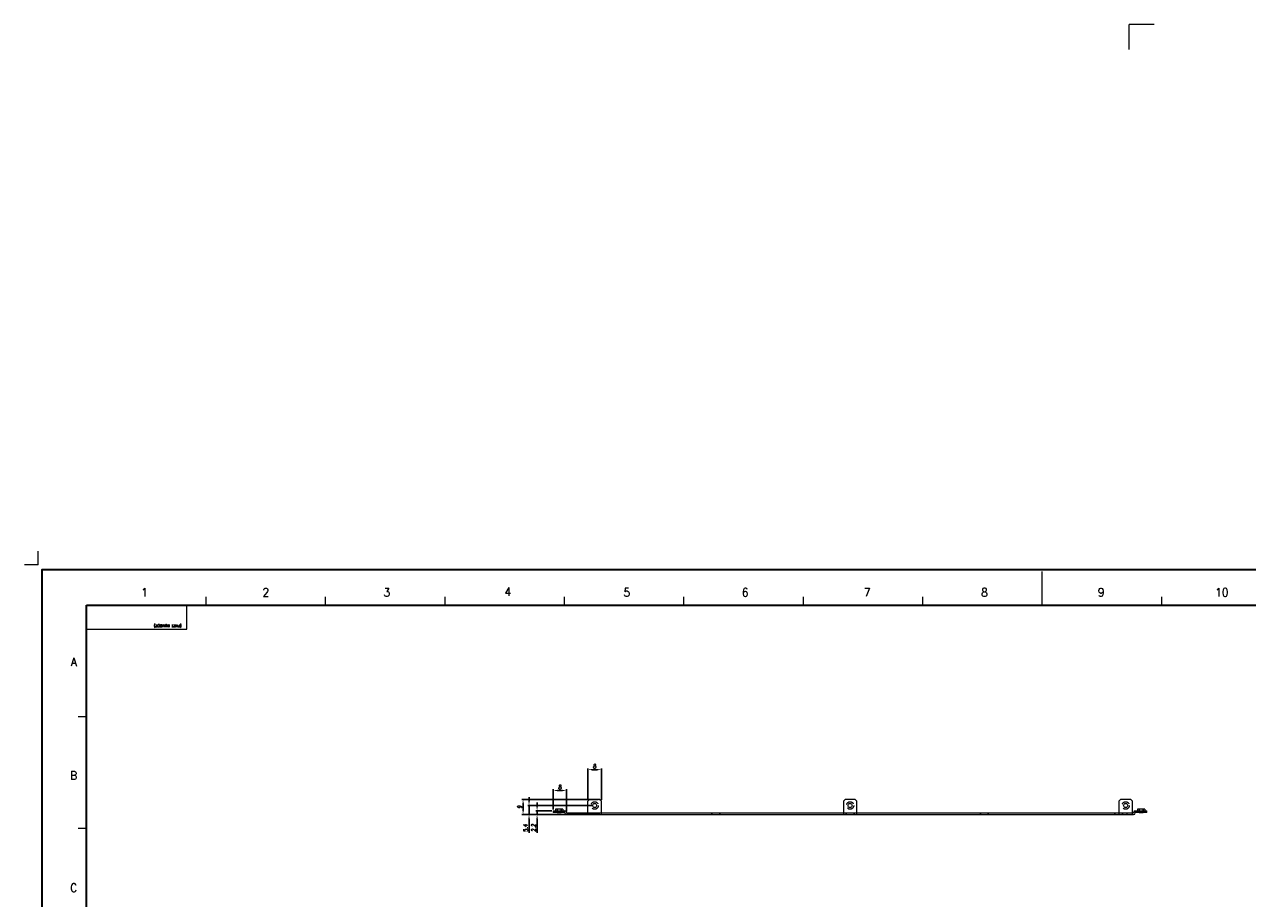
# Model space of a CAD drawing. Header units: millimetres. Extents: x 4497 to 11741, y 5958 to 12619.
# Tile 127 of 256: x 6057 to 6786, y 8242 to 8763. Entities that reach past the tile are written whole.
import ezdxf
from ezdxf.enums import TextEntityAlignment as Align

# ---------------------------------------------------------------- set-up
doc = ezdxf.new("R2010")
doc.units = ezdxf.units.MM
doc.header["$LTSCALE"] = 0.8
doc.header["$PDMODE"] = 3
doc.header["$PDSIZE"] = 0.3125
doc.linetypes.add('CENTER', pattern=[50.8, 31.75, -6.35, 6.35, -6.35])
doc.linetypes.add('HIDDEN', pattern=[9.525, 6.35, -3.175])
doc.layers.get('0').update_dxf_attribs({"linetype": 'CONTINUOUS', "lineweight": 0})
doc.layers.get('Defpoints').update_dxf_attribs({"linetype": 'CONTINUOUS', "lineweight": 0})
for name, color, linetype, lineweight in [('1', 2, 'CENTER', 0), ('2', 3, 'CONTINUOUS', 0), ('3', 5, 'HIDDEN', 0)]:
    doc.layers.add(name, color=color, linetype=linetype, lineweight=lineweight)
doc.styles.get("Standard").update_dxf_attribs({"font": 'romans.shx', "width": 0.8, "oblique": 5, "bigfont": 'whgtxt.shx'})
doc.dimstyles.get("Standard").update_dxf_attribs({"dimtxt": 2.5, "dimasz": 2.5, "dimexe": 0.8, "dimexo": 0.8, "dimgap": 0.8, "dimtad": 1, "dimdsep": 46, "dimtxsty": 'Standard', "dimcen": 0, "dimclrd": 3, "dimclre": 3, "dimclrt": 3, "dimazin": 0, "dimtp": 0.001, "dimtm": 0.001, "dimtfac": 1, "dimtmove": 0, "dimatfit": 3, "dimfxl": 0, "dimtolj": 1, "dimarcsym": 0})

# ---------------------------------------------------------------- blocks, each defined once
blk = doc.blocks.new('*D582')
at = {"layer": '2', "color": 3, "lineweight": -2}
for p, q in [((6362.45, 8297.02), (6362.45, 8299.52)), ((6371.25, 8294.52), (6361.65, 8294.52)), ((6379.25, 8292.32), (6361.65, 8292.32)), ((6362.45, 8294.52), (6362.45, 8292.32)), ((6362.45, 8289.82), (6362.45, 8281.45))]:
    blk.add_line(p, q, dxfattribs=at)
at = {"layer": '2', "color": 3}
for points in [[(6362.03, 8297.02), (6362.87, 8297.02), (6362.45, 8294.52)], [(6362.03, 8289.82), (6362.87, 8289.82), (6362.45, 8292.32)]]:
    blk.add_solid(points, dxfattribs=at)
at = {"layer": 'Defpoints', "color": 0}
for p in [(6362.45, 8292.32), (6372.05, 8294.52), (6380.05, 8292.32)]:
    blk.add_point(p, dxfattribs=at)
at = {"layer": '2', "color": 3, "insert": (6360.4, 8284.38), "char_height": 2.5, "attachment_point": 5, "rotation": 90}
blk.add_mtext('\\A1;2.2', dxfattribs=at)
blk = doc.blocks.new('*D583')
at = {"layer": '2', "color": 3, "lineweight": -2}
for p, q in [((6372.05, 8295.32), (6372.05, 8307.43)), ((6374.55, 8306.63), (6377.55, 8306.63)), ((6380.05, 8294.12), (6380.05, 8307.43))]:
    blk.add_line(p, q, dxfattribs=at)
at = {"layer": '2', "color": 3}
for points in [[(6374.55, 8307.05), (6374.55, 8306.22), (6372.05, 8306.63)], [(6377.55, 8307.05), (6377.55, 8306.22), (6380.05, 8306.63)]]:
    blk.add_solid(points, dxfattribs=at)
at = {"layer": 'Defpoints', "color": 0}
for p in [(6380.05, 8306.63), (6372.05, 8294.52), (6380.05, 8293.32)]:
    blk.add_point(p, dxfattribs=at)
at = {"layer": '2', "color": 3, "insert": (6376.05, 8308.68), "char_height": 2.5, "attachment_point": 5}
blk.add_mtext('\\A1;8', dxfattribs=at)
blk = doc.blocks.new('*D584')
at = {"layer": '2', "color": 3, "lineweight": -2}
for p, q in [((6392.75, 8301.12), (6392.75, 8319.87)), ((6395.25, 8319.07), (6398.25, 8319.07)), ((6400.75, 8301.12), (6400.75, 8319.87))]:
    blk.add_line(p, q, dxfattribs=at)
at = {"layer": '2', "color": 3}
for points in [[(6395.25, 8319.49), (6395.25, 8318.66), (6392.75, 8319.07)], [(6398.25, 8319.49), (6398.25, 8318.66), (6400.75, 8319.07)]]:
    blk.add_solid(points, dxfattribs=at)
at = {"layer": 'Defpoints', "color": 0}
for p in [(6400.75, 8319.07), (6392.75, 8300.32), (6400.75, 8300.32)]:
    blk.add_point(p, dxfattribs=at)
at = {"layer": '2', "color": 3, "insert": (6396.75, 8321.12), "char_height": 2.5, "attachment_point": 5}
blk.add_mtext('\\A1;8', dxfattribs=at)
blk = doc.blocks.new('*D585')
at = {"layer": '2', "color": 3, "lineweight": -2}
for p, q in [((6398.95, 8301.32), (6353.3, 8301.32)), ((6354.1, 8298.82), (6354.1, 8294.82)), ((6399.95, 8292.32), (6353.3, 8292.32))]:
    blk.add_line(p, q, dxfattribs=at)
at = {"layer": '2', "color": 3}
for points in [[(6353.69, 8298.82), (6354.52, 8298.82), (6354.1, 8301.32)], [(6353.69, 8294.82), (6354.52, 8294.82), (6354.1, 8292.32)]]:
    blk.add_solid(points, dxfattribs=at)
at = {"layer": 'Defpoints', "color": 0}
for p in [(6399.75, 8301.32), (6354.1, 8292.32), (6400.75, 8292.32)]:
    blk.add_point(p, dxfattribs=at)
at = {"layer": '2', "color": 3, "insert": (6352.05, 8296.82), "char_height": 2.5, "attachment_point": 5, "rotation": 90}
blk.add_mtext('\\A1;9', dxfattribs=at)
blk = doc.blocks.new('*D586')
at = {"layer": '2', "color": 3, "lineweight": -2}
for p, q in [((6357.65, 8300.22), (6357.65, 8302.72)), ((6395.95, 8297.72), (6356.85, 8297.72)), ((6379.25, 8292.32), (6356.85, 8292.32)), ((6357.65, 8297.72), (6357.65, 8292.32)), ((6357.65, 8289.82), (6357.65, 8281.4))]:
    blk.add_line(p, q, dxfattribs=at)
at = {"layer": '2', "color": 3}
for points in [[(6357.23, 8300.22), (6358.06, 8300.22), (6357.65, 8297.72)], [(6357.23, 8289.82), (6358.06, 8289.82), (6357.65, 8292.32)]]:
    blk.add_solid(points, dxfattribs=at)
at = {"layer": 'Defpoints', "color": 0}
for p in [(6357.65, 8292.32), (6380.05, 8292.32), (6396.75, 8297.72)]:
    blk.add_point(p, dxfattribs=at)
at = {"layer": '2', "color": 3, "insert": (6355.6, 8284.36), "char_height": 2.5, "attachment_point": 5, "rotation": 90}
blk.add_mtext('\\A1;5.4', dxfattribs=at)

msp = doc.modelspace()

# ---------------------------------------------------------------- linework, layer by layer
at = {"color": 7, "linetype": 'Continuous'}
for p, q in [((6663.666, 8417.228), (6663.666, 8437.15)), ((6165.123, 8417.228), (6165.123, 8422.208)), ((6236.343, 8417.228), (6236.343, 8422.208)), ((6307.564, 8417.228), (6307.564, 8422.208)), ((6378.784, 8417.228), (6378.784, 8422.208)), ((6450.004, 8417.228), (6450.004, 8422.208)), ((6521.225, 8417.228), (6521.225, 8422.208)), ((6592.445, 8417.228), (6592.445, 8422.208)), ((6734.886, 8417.228), (6734.886, 8422.208)), ((6093.902, 8417.228), (6153.668, 8417.228)), ((6093.902, 8402.884), (6093.902, 8417.228)), ((6153.668, 8402.884), (6153.668, 8417.228)), ((6093.902, 8402.884), (6153.668, 8402.884)), ((6088.922, 8350.739), (6093.902, 8350.739)), ((6088.922, 8284.25), (6093.902, 8284.25))]:
    msp.add_line(p, q, dxfattribs=at)
at = {"color": 7, "linetype": 'Continuous', "lineweight": 35}
for p, q in [((6093.902, 8417.228), (7233.429, 8417.228)), ((6093.902, 7619.36), (6093.902, 8417.228))]:
    msp.add_line(p, q, dxfattribs=at)
at = {"linetype": 'Continuous'}
for p, q in [((6393.75, 8301.319), (6392.75, 8300.319)), ((6392.75, 8292.319), (6392.75, 8300.319)), ((6399.75, 8301.319), (6393.75, 8301.319)), ((6400.75, 8300.319), (6399.75, 8301.319)), ((6400.75, 8292.319), (6400.75, 8300.319)), ((6546.05, 8301.319), (6545.05, 8300.319)), ((6545.05, 8300.319), (6545.05, 8292.319)), ((6552.05, 8301.319), (6546.05, 8301.319)), ((6553.05, 8300.319), (6552.05, 8301.319)), ((6553.05, 8292.319), (6553.05, 8300.319)), ((6710.35, 8301.319), (6709.35, 8300.319)), ((6709.35, 8300.319), (6709.35, 8292.319)), ((6716.35, 8301.319), (6710.35, 8301.319)), ((6717.35, 8300.319), (6716.35, 8301.319)), ((6717.35, 8292.319), (6717.35, 8300.319)), ((6372.05, 8294.519), (6372.05, 8293.519)), ((6372.05, 8294.519), (6379.05, 8294.519)), ((6379.05, 8293.519), (6372.05, 8293.519)), ((6373.35, 8295.519), (6373.35, 8294.519)), ((6377.75, 8295.519), (6373.35, 8295.519)), ((6374.05, 8294.519), (6374.05, 8293.519)), ((6377.75, 8295.519), (6377.75, 8294.519)), ((6379.05, 8293.319), (6379.05, 8293.519)), ((6380.05, 8293.519), (6380.05, 8293.319)), ((6380.05, 8293.319), (6718.05, 8293.319)), ((6380.05, 8292.319), (6718.05, 8292.319)), ((6384.05, 8293.319), (6384.05, 8292.319)), ((6718.05, 8293.319), (6718.05, 8293.519)), ((6719.05, 8294.519), (6726.05, 8294.519)), ((6726.05, 8293.519), (6719.05, 8293.519)), ((6719.05, 8293.519), (6719.05, 8293.319)), ((6724.75, 8295.519), (6720.35, 8295.519)), ((6720.35, 8295.519), (6720.35, 8294.519)), ((6724.05, 8293.519), (6724.05, 8294.519)), ((6724.75, 8295.519), (6724.75, 8294.519)), ((6726.05, 8293.519), (6726.05, 8294.519))]:
    msp.add_line(p, q, dxfattribs=at)
at = {"color": 7, "linetype": 'Continuous', "lineweight": 35}
msp.add_lwpolyline([(7255.176, 8438.294), (6067.176, 8438.294), (6067.176, 7598.294), (7255.176, 7598.294)], close=True, dxfattribs=at)
at = {"linetype": 'Continuous'}
for centre in [(6396.75, 8297.719), (6549.05, 8297.719), (6713.35, 8297.719)]:
    msp.add_circle(centre, 1.2, dxfattribs=at)
for centre, start, end in [((6379.05, 8293.519), 0, 90), ((6380.05, 8293.319), 180, 270), ((6719.05, 8293.519), 90, 180), ((6718.05, 8293.319), 270, 0)]:
    msp.add_arc(centre, 1, start, end, dxfattribs=at)
at = {"layer": '1'}
for p, q in [((6730.363, 8763.398), (6715.363, 8763.398)), ((6715.363, 8748.398), (6715.363, 8763.398)), ((6064.941, 8441.209), (6064.941, 8449.328)), ((6064.941, 8441.209), (6056.822, 8441.209))]:
    msp.add_line(p, q, dxfattribs=at)
at = {"layer": '3'}
for p, q in [((6374.35, 8295.519), (6374.35, 8293.519)), ((6374.35, 8295.519), (6374.35, 8293.519)), ((6374.35, 8293.519), (6376.75, 8293.519)), ((6376.75, 8295.519), (6376.75, 8293.519)), ((6376.75, 8293.519), (6376.75, 8295.519)), ((6387.2, 8293.319), (6386.2, 8292.319)), ((6386.55, 8292.319), (6386.55, 8293.319)), ((6390.7, 8293.319), (6391.7, 8292.319)), ((6467.25, 8293.319), (6466.25, 8292.319)), ((6470.75, 8293.319), (6471.75, 8292.319)), ((6547.3, 8293.319), (6546.3, 8292.319)), ((6550.8, 8293.319), (6551.8, 8292.319)), ((6627.35, 8293.319), (6626.35, 8292.319)), ((6630.85, 8293.319), (6631.85, 8292.319)), ((6707.4, 8293.319), (6706.4, 8292.319)), ((6711.9, 8292.319), (6710.9, 8293.319)), ((6711.55, 8293.319), (6711.55, 8292.319)), ((6714.05, 8293.319), (6714.05, 8292.319)), ((6721.35, 8295.519), (6721.35, 8293.519)), ((6721.35, 8295.519), (6721.35, 8293.519)), ((6721.35, 8293.519), (6723.75, 8293.519)), ((6723.75, 8295.519), (6723.75, 8293.519)), ((6723.75, 8293.519), (6723.75, 8295.519))]:
    msp.add_line(p, q, dxfattribs=at)
for centre in [(6396.75, 8297.719), (6549.05, 8297.719), (6713.35, 8297.719)]:
    msp.add_circle(centre, 2.2, dxfattribs=at)

# ---------------------------------------------------------------- texts
at = {"color": 7, "linetype": 'Continuous', "width": 0.933333}
for s, height, p in [('1', 4.98, (6128.392, 8424.796)), ('2', 4.98, (6200.813, 8424.796)), ('3', 4.98, (6272.87, 8424.796)), ('4', 4.98, (6344.926, 8425.16)), ('5', 4.98, (6415.891, 8424.796)), ('6', 4.98, (6486.493, 8424.796)), ('7', 4.98, (6559.277, 8424.796)), ('8', 4.98, (6629.15, 8424.796)), ('9', 4.98, (6698.66, 8424.796)), ('10', 4.9805, (6770.716, 8424.796)), ('A', 4.98, (6086.177, 8383.309)), ('B', 4.98, (6086.177, 8315.619)), ('C', 4.98, (6086.177, 8248.657))]:
    msp.add_text(s, height=height, dxfattribs=at).set_placement(p, align=Align.MIDDLE_CENTER)
msp.add_text('(PART NUMBER)', height=1.66256, rotation=180, dxfattribs=at).set_placement((6134.02, 8403.954), align=Align.TOP_RIGHT)

# ---------------------------------------------------------------- dimensions: what is measured, and where the dimension line sits
at = {"layer": '2'}
for base, p1, p2, picture, middle in [((6400.75, 8319.075), (6392.75, 8300.319), (6400.75, 8300.319), '*D584', (6396.75, 8321.125)), ((6380.05, 8306.633), (6372.05, 8294.519), (6380.05, 8293.319), '*D583', (6376.05, 8308.683))]:
    dim = msp.add_linear_dim(base=base, p1=p1, p2=p2, dimstyle='Standard', override={"dimazin": 2}, dxfattribs=at)
    dim.commit()
    dim.dimension.update_dxf_attribs({"geometry": picture, "text_midpoint": middle})
dim = msp.add_linear_dim(base=(6354.104, 8292.319), p1=(6399.75, 8301.319), p2=(6400.75, 8292.319), angle=90, dimstyle='Standard', override={"dimazin": 2}, dxfattribs=at)
dim.commit()
dim.dimension.update_dxf_attribs({"geometry": '*D585', "text_midpoint": (6354.104, 8296.819), "dimtype": 160})
for base, p1, picture, middle in [((6357.646, 8292.319), (6396.75, 8297.719), '*D586', (6355.596, 8284.361)), ((6362.45, 8292.319), (6372.05, 8294.519), '*D582', (6360.4, 8284.383))]:
    dim = msp.add_linear_dim(base=base, p1=p1, p2=(6380.05, 8292.319), angle=90, dimstyle='Standard', override={"dimazin": 2}, dxfattribs=at)
    dim.commit()
    dim.dimension.update_dxf_attribs({"geometry": picture, "text_midpoint": middle})

doc.saveas('drawing.dxf')
